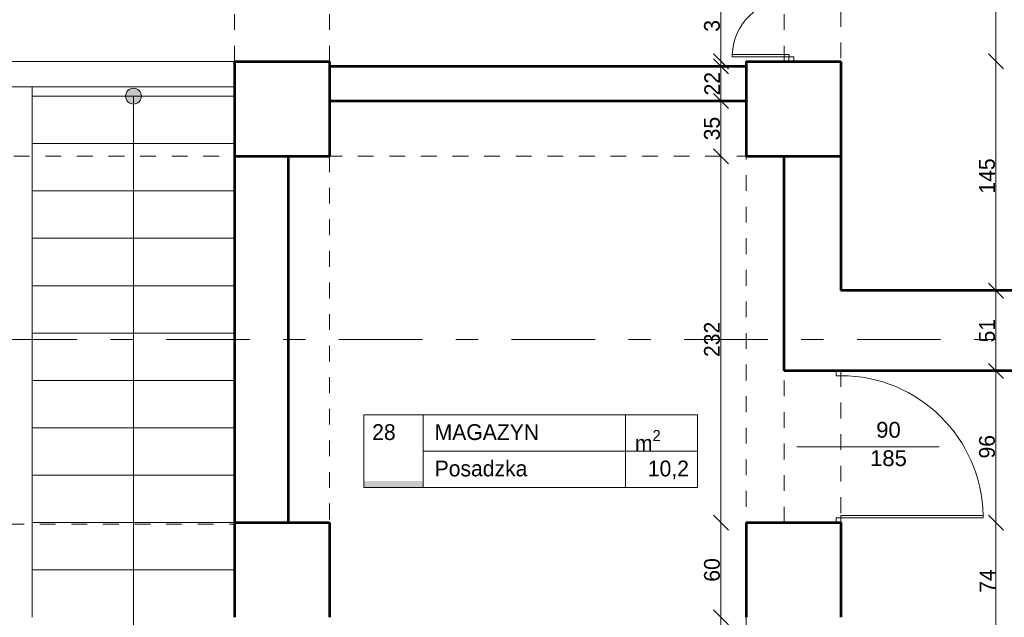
# Model space of a CAD drawing. Header units: inches. Extents: x -21887 to 84279, y -131485 to 67836.
# Tile 65 of 256: x 10800 to 17034, y 7501 to 11285. Entities that reach past the tile are written whole.
import ezdxf

# ---------------------------------------------------------------- set-up
doc = ezdxf.new("R2010")
doc.units = ezdxf.units.IN
doc.header["$MEASUREMENT"] = 0
doc.linetypes.add('Dashed copy', pattern=[200, 100, -100])
doc.linetypes.add('Double Dashed', pattern=[1093.611073, 529.166651, -211.666656, 141.111112, -211.666656])
doc.layers.get('0').update_dxf_attribs({"lineweight": 13})
doc.layers.get('Defpoints').update_dxf_attribs({"lineweight": 13})
for name, color, linetype, lineweight in [('AI_MURY', 7, 'Continuous', 53), ('Dimensioning', 7, 'Continuous', 13), ('DRZWI', 7, 'Continuous', 13), ('OPISY TABELKI', 7, 'Continuous', 13), ('PODCIAGI', 7, 'Continuous', 13), ('schodzy', 7, 'Continuous', 13)]:
    doc.layers.add(name, color=color, linetype=linetype, lineweight=lineweight)
doc.styles.add('GENERATED_STYLE_7', font='txt')
doc.styles.add('GENERATED_STYLE_8', font='txt')
doc.styles.add('GENERATED_STYLE_9', font='txt')
doc.styles.add('Style-Courier New', font='txt')
doc.dimstyles.new('Dimstyle_4', dxfattribs={"dimtxt": 100, "dimasz": 95, "dimexe": 0, "dimexo": 0, "dimgap": 0.09, "dimtad": 1, "dimdec": 0, "dimlfac": 0.1, "dimzin": 0, "dimdsep": 46, "dimlunit": 5, "dimtxsty": 'GENERATED_STYLE_7', "dimblk": 'ARROWHEAD_6', "dimcen": 0.09, "dimclrd": 161, "dimclre": 161, "dimclrt": 7, "dimadec": 0, "dimazin": 0, "dimtfac": 1, "dimtdec": 0, "dimtmove": 0, "dimatfit": 3, "dimfxl": 0, "dimtolj": 1, "dimtzin": 0, "dimarcsym": 0})

# ---------------------------------------------------------------- blocks, each defined once
blk = doc.blocks.new('ARROWHEAD_6')
at = {"color": 0, "linetype": 'Continuous'}
for p, q in [((0, 0), (-1, 0)), ((-0.5, -0.5), (0.5, 0.5))]:
    blk.add_line(p, q, dxfattribs=at)
blk = doc.blocks.new('*U746')
at = {"layer": 'Defpoints', "color": 0, "linetype": 'Continuous'}
for p in [(15999.4, 8100.7), (16980.8, 8100.7), (16260.5, 7360.7)]:
    blk.add_point(p, dxfattribs=at)
at = {"layer": 'Dimensioning', "color": 161, "linetype": 'Continuous', "lineweight": -2}
for p, q in [((16980.6, 8100.7), (16980.8, 8100.7)), ((16980.8, 7455.7), (16980.8, 8005.7)), ((16980.6, 7360.7), (16980.8, 7360.7))]:
    blk.add_line(p, q, dxfattribs=at)
at = {"layer": 'Dimensioning', "color": 161, "linetype": 'Continuous', "lineweight": -2, "xscale": 95, "yscale": 95, "zscale": 95}
for p, rotation in [((16980.8, 8100.7), 90), ((16980.8, 7360.7), 270)]:
    blk.add_blockref('ARROWHEAD_6', p, dxfattribs=dict(at, rotation=rotation))
at = {"layer": 'Dimensioning', "color": 7, "linetype": 'Continuous', "insert": (16926.9, 7730.7), "char_height": 100, "attachment_point": 5, "rotation": 90, "style": 'GENERATED_STYLE_7'}
blk.add_mtext('74', dxfattribs=at)
blk = doc.blocks.new('*D2975')
at = {"layer": 'Defpoints'}
for p in [(15999.4, 8100.7), (16980.8, 8100.7), (16980.8, 7730.7), (16260.5, 7360.7)]:
    blk.add_point(p, dxfattribs=at)
at = {"layer": 'Dimensioning', "color": 161, "linetype": 'Continuous'}
blk.add_blockref('*U746', (0, 0), dxfattribs=at)
blk = doc.blocks.new('*U747')
at = {"layer": 'Defpoints', "color": 0, "linetype": 'Continuous'}
for p in [(16980.8, 9061), (16983.2, 9061), (15999.4, 8100.7)]:
    blk.add_point(p, dxfattribs=at)
at = {"layer": 'Dimensioning', "color": 161, "linetype": 'Continuous', "lineweight": -2}
for p, q in [((16980.9, 9061), (16980.8, 9061)), ((16980.8, 8195.7), (16980.8, 8966)), ((16980.6, 8100.7), (16980.8, 8100.7))]:
    blk.add_line(p, q, dxfattribs=at)
at = {"layer": 'Dimensioning', "color": 161, "linetype": 'Continuous', "lineweight": -2, "xscale": 95, "yscale": 95, "zscale": 95}
for p, rotation in [((16980.8, 9061), 90), ((16980.8, 8100.7), 270)]:
    blk.add_blockref('ARROWHEAD_6', p, dxfattribs=dict(at, rotation=rotation))
at = {"layer": 'Dimensioning', "color": 7, "linetype": 'Continuous', "insert": (16924.5, 8580.8), "char_height": 100, "attachment_point": 5, "rotation": 90, "style": 'GENERATED_STYLE_7'}
blk.add_mtext('96', dxfattribs=at)
blk = doc.blocks.new('*D2976')
at = {"layer": 'Defpoints'}
for p in [(16980.8, 9061), (16983.2, 9061), (16980.8, 8580.8), (15999.4, 8100.7)]:
    blk.add_point(p, dxfattribs=at)
at = {"layer": 'Dimensioning', "color": 161, "linetype": 'Continuous'}
blk.add_blockref('*U747', (0, 0), dxfattribs=at)
blk = doc.blocks.new('*U748')
at = {"layer": 'Defpoints', "color": 0, "linetype": 'Continuous'}
for p in [(16980.8, 9570.3), (16980.8, 9570.3), (16983.2, 9061)]:
    blk.add_point(p, dxfattribs=at)
at = {"layer": 'Dimensioning', "color": 161, "linetype": 'Continuous', "lineweight": -2}
for p, q in [((16980.8, 9156), (16980.8, 9475.3)), ((16980.9, 9061), (16980.8, 9061))]:
    blk.add_line(p, q, dxfattribs=at)
at = {"layer": 'Dimensioning', "color": 161, "linetype": 'Continuous', "lineweight": -2, "xscale": 95, "yscale": 95, "zscale": 95}
for p, rotation in [((16980.8, 9570.3), 90), ((16980.8, 9061), 270)]:
    blk.add_blockref('ARROWHEAD_6', p, dxfattribs=dict(at, rotation=rotation))
at = {"layer": 'Dimensioning', "color": 7, "linetype": 'Continuous', "insert": (16925, 9315.6), "char_height": 100, "attachment_point": 5, "rotation": 90, "style": 'GENERATED_STYLE_7'}
blk.add_mtext('51', dxfattribs=at)
blk = doc.blocks.new('*D2977')
at = {"layer": 'Defpoints'}
for p in [(16980.8, 9570.3), (16980.8, 9570.3), (16980.8, 9315.6), (16983.2, 9061)]:
    blk.add_point(p, dxfattribs=at)
at = {"layer": 'Dimensioning', "color": 161, "linetype": 'Continuous'}
blk.add_blockref('*U748', (0, 0), dxfattribs=at)
blk = doc.blocks.new('*U749')
at = {"layer": 'Defpoints', "color": 0, "linetype": 'Continuous'}
for p in [(15999.4, 11020.7), (16980.8, 11020.7), (16980.8, 9570.3)]:
    blk.add_point(p, dxfattribs=at)
at = {"layer": 'Dimensioning', "color": 161, "linetype": 'Continuous', "lineweight": -2}
for p, q in [((16980.6, 11020.7), (16980.8, 11020.7)), ((16980.8, 9665.3), (16980.8, 10925.7))]:
    blk.add_line(p, q, dxfattribs=at)
at = {"layer": 'Dimensioning', "color": 161, "linetype": 'Continuous', "lineweight": -2, "xscale": 95, "yscale": 95, "zscale": 95}
for p, rotation in [((16980.8, 11020.7), 90), ((16980.8, 9570.3), 270)]:
    blk.add_blockref('ARROWHEAD_6', p, dxfattribs=dict(at, rotation=rotation))
at = {"layer": 'Dimensioning', "color": 7, "linetype": 'Continuous', "insert": (16925, 10295.5), "char_height": 100, "attachment_point": 5, "rotation": 90, "style": 'GENERATED_STYLE_7'}
blk.add_mtext('145', dxfattribs=at)
blk = doc.blocks.new('*D2978')
at = {"layer": 'Defpoints'}
for p in [(15999.4, 11020.7), (16980.8, 11020.7), (16980.8, 10295.5), (16980.8, 9570.3)]:
    blk.add_point(p, dxfattribs=at)
at = {"layer": 'Dimensioning', "color": 161, "linetype": 'Continuous'}
blk.add_blockref('*U749', (0, 0), dxfattribs=at)
blk = doc.blocks.new('*U750')
at = {"layer": 'Defpoints', "color": 0, "linetype": 'Continuous'}
for p in [(15999.4, 12340.7), (16980.8, 12340.7), (15999.4, 11020.7)]:
    blk.add_point(p, dxfattribs=at)
at = {"layer": 'Dimensioning', "color": 161, "linetype": 'Continuous', "lineweight": -2}
for p, q in [((16980.6, 12340.7), (16980.8, 12340.7)), ((16980.8, 11115.7), (16980.8, 12245.7)), ((16980.6, 11020.7), (16980.8, 11020.7))]:
    blk.add_line(p, q, dxfattribs=at)
at = {"layer": 'Dimensioning', "color": 161, "linetype": 'Continuous', "lineweight": -2, "xscale": 95, "yscale": 95, "zscale": 95}
for p, rotation in [((16980.8, 12340.7), 90), ((16980.8, 11020.7), 270)]:
    blk.add_blockref('ARROWHEAD_6', p, dxfattribs=dict(at, rotation=rotation))
at = {"layer": 'Dimensioning', "color": 7, "linetype": 'Continuous', "insert": (16924.5, 11680.7), "char_height": 100, "attachment_point": 5, "rotation": 90, "style": 'GENERATED_STYLE_7'}
blk.add_mtext('132', dxfattribs=at)
blk = doc.blocks.new('*D2979')
at = {"layer": 'Defpoints'}
for p in [(15999.4, 12340.7), (16980.8, 12340.7), (16980.8, 11680.7), (15999.4, 11020.7)]:
    blk.add_point(p, dxfattribs=at)
at = {"layer": 'Dimensioning', "color": 161, "linetype": 'Continuous'}
blk.add_blockref('*U750', (0, 0), dxfattribs=at)
blk = doc.blocks.new('*U759')
at = {"layer": 'Defpoints', "color": 0, "linetype": 'Continuous'}
for p in [(15239.5, 7500.7), (15640.5, 7500.7), (15640.5, 5800.7)]:
    blk.add_point(p, dxfattribs=at)
at = {"layer": 'Dimensioning', "color": 161, "linetype": 'Continuous', "lineweight": -2}
for p, q in [((15239.7, 7500.7), (15239.5, 7500.7)), ((15239.5, 5895.7), (15239.5, 7405.7)), ((15239.7, 5800.7), (15239.5, 5800.7))]:
    blk.add_line(p, q, dxfattribs=at)
at = {"layer": 'Dimensioning', "color": 161, "linetype": 'Continuous', "lineweight": -2, "xscale": 95, "yscale": 95, "zscale": 95}
for p, rotation in [((15239.5, 7500.7), 90), ((15239.5, 5800.7), 270)]:
    blk.add_blockref('ARROWHEAD_6', p, dxfattribs=dict(at, rotation=rotation))
at = {"layer": 'Dimensioning', "color": 7, "linetype": 'Continuous', "insert": (15183.2, 6650.7), "char_height": 100, "attachment_point": 5, "rotation": 90, "style": 'GENERATED_STYLE_7'}
blk.add_mtext('170', dxfattribs=at)
blk = doc.blocks.new('*D2988')
at = {"layer": 'Defpoints'}
for p in [(15239.5, 7500.7), (15640.5, 7500.7), (15239.5, 6650.7), (15640.5, 5800.7)]:
    blk.add_point(p, dxfattribs=at)
at = {"layer": 'Dimensioning', "color": 161, "linetype": 'Continuous'}
blk.add_blockref('*U759', (0, 0), dxfattribs=at)
blk = doc.blocks.new('*U760')
at = {"layer": 'Defpoints', "color": 0, "linetype": 'Continuous'}
for p in [(15239.5, 8100.7), (15640.5, 8100.7), (15640.5, 7500.7)]:
    blk.add_point(p, dxfattribs=at)
at = {"layer": 'Dimensioning', "color": 161, "linetype": 'Continuous', "lineweight": -2}
for p, q in [((15239.7, 8100.7), (15239.5, 8100.7)), ((15239.5, 7595.7), (15239.5, 8005.7)), ((15239.7, 7500.7), (15239.5, 7500.7))]:
    blk.add_line(p, q, dxfattribs=at)
at = {"layer": 'Dimensioning', "color": 161, "linetype": 'Continuous', "lineweight": -2, "xscale": 95, "yscale": 95, "zscale": 95}
for p, rotation in [((15239.5, 8100.7), 90), ((15239.5, 7500.7), 270)]:
    blk.add_blockref('ARROWHEAD_6', p, dxfattribs=dict(at, rotation=rotation))
at = {"layer": 'Dimensioning', "color": 7, "linetype": 'Continuous', "insert": (15183.2, 7800.7), "char_height": 100, "attachment_point": 5, "rotation": 90, "style": 'GENERATED_STYLE_7'}
blk.add_mtext('60', dxfattribs=at)
blk = doc.blocks.new('*D2989')
at = {"layer": 'Defpoints'}
for p in [(15239.5, 8100.7), (15640.5, 8100.7), (15239.5, 7800.7), (15640.5, 7500.7)]:
    blk.add_point(p, dxfattribs=at)
at = {"layer": 'Dimensioning', "color": 161, "linetype": 'Continuous'}
blk.add_blockref('*U760', (0, 0), dxfattribs=at)
blk = doc.blocks.new('*U761')
at = {"layer": 'Defpoints', "color": 0, "linetype": 'Continuous'}
for p in [(15239.5, 10420.7), (15399.4, 10420.7), (15640.5, 8100.7)]:
    blk.add_point(p, dxfattribs=at)
at = {"layer": 'Dimensioning', "color": 161, "linetype": 'Continuous', "lineweight": -2}
for p, q in [((15239.7, 10420.7), (15239.5, 10420.7)), ((15239.5, 8195.7), (15239.5, 10325.7)), ((15239.7, 8100.7), (15239.5, 8100.7))]:
    blk.add_line(p, q, dxfattribs=at)
at = {"layer": 'Dimensioning', "color": 161, "linetype": 'Continuous', "lineweight": -2, "xscale": 95, "yscale": 95, "zscale": 95}
for p, rotation in [((15239.5, 10420.7), 90), ((15239.5, 8100.7), 270)]:
    blk.add_blockref('ARROWHEAD_6', p, dxfattribs=dict(at, rotation=rotation))
at = {"layer": 'Dimensioning', "color": 7, "linetype": 'Continuous', "insert": (15183.2, 9260.7), "char_height": 100, "attachment_point": 5, "rotation": 90, "style": 'GENERATED_STYLE_7'}
blk.add_mtext('232', dxfattribs=at)
blk = doc.blocks.new('*D2990')
at = {"layer": 'Defpoints'}
for p in [(15239.5, 10420.7), (15399.4, 10420.7), (15239.5, 9260.7), (15640.5, 8100.7)]:
    blk.add_point(p, dxfattribs=at)
at = {"layer": 'Dimensioning', "color": 161, "linetype": 'Continuous'}
blk.add_blockref('*U761', (0, 0), dxfattribs=at)
blk = doc.blocks.new('*U762')
at = {"layer": 'Defpoints', "color": 0, "linetype": 'Continuous'}
for p in [(15239.5, 10770.7), (15239.5, 10770.7), (15399.4, 10420.7)]:
    blk.add_point(p, dxfattribs=at)
at = {"layer": 'Dimensioning', "color": 161, "linetype": 'Continuous', "lineweight": -2}
for p, q in [((15239.5, 10515.7), (15239.5, 10675.7)), ((15239.7, 10420.7), (15239.5, 10420.7))]:
    blk.add_line(p, q, dxfattribs=at)
at = {"layer": 'Dimensioning', "color": 161, "linetype": 'Continuous', "lineweight": -2, "xscale": 95, "yscale": 95, "zscale": 95}
for p, rotation in [((15239.5, 10770.7), 90), ((15239.5, 10420.7), 270)]:
    blk.add_blockref('ARROWHEAD_6', p, dxfattribs=dict(at, rotation=rotation))
at = {"layer": 'Dimensioning', "color": 7, "linetype": 'Continuous', "insert": (15183.2, 10595.7), "char_height": 100, "attachment_point": 5, "rotation": 90, "style": 'GENERATED_STYLE_7'}
blk.add_mtext('35', dxfattribs=at)
blk = doc.blocks.new('*D2991')
at = {"layer": 'Defpoints'}
for p in [(15239.5, 10770.7), (15239.5, 10770.7), (15239.5, 10595.7), (15399.4, 10420.7)]:
    blk.add_point(p, dxfattribs=at)
at = {"layer": 'Dimensioning', "color": 161, "linetype": 'Continuous'}
blk.add_blockref('*U762', (0, 0), dxfattribs=at)
blk = doc.blocks.new('*U763')
at = {"layer": 'Defpoints', "color": 0, "linetype": 'Continuous'}
for p in [(15239.5, 10989.1), (15240.4, 10989.1), (15239.5, 10770.7)]:
    blk.add_point(p, dxfattribs=at)
at = {"layer": 'Dimensioning', "color": 161, "linetype": 'Continuous', "lineweight": -2}
for p, q in [((15239.7, 10989.1), (15239.5, 10989.1)), ((15239.5, 10865.7), (15239.5, 10894.1))]:
    blk.add_line(p, q, dxfattribs=at)
at = {"layer": 'Dimensioning', "color": 161, "linetype": 'Continuous', "lineweight": -2, "xscale": 95, "yscale": 95, "zscale": 95}
for p, rotation in [((15239.5, 10989.1), 90), ((15239.5, 10770.7), 270)]:
    blk.add_blockref('ARROWHEAD_6', p, dxfattribs=dict(at, rotation=rotation))
at = {"layer": 'Dimensioning', "color": 7, "linetype": 'Continuous', "insert": (15184.5, 10879.9), "char_height": 100, "attachment_point": 5, "rotation": 90, "style": 'GENERATED_STYLE_7'}
blk.add_mtext('22', dxfattribs=at)
blk = doc.blocks.new('*D2992')
at = {"layer": 'Defpoints'}
for p in [(15239.5, 10989.1), (15240.4, 10989.1), (15239.5, 10879.9), (15239.5, 10770.7)]:
    blk.add_point(p, dxfattribs=at)
at = {"layer": 'Dimensioning', "color": 161, "linetype": 'Continuous'}
blk.add_blockref('*U763', (0, 0), dxfattribs=at)
blk = doc.blocks.new('*U764')
at = {"layer": 'Defpoints', "color": 0, "linetype": 'Continuous'}
for p in [(15239.5, 11020.7), (15240.4, 10989.1), (15999.4, 11020.7)]:
    blk.add_point(p, dxfattribs=at)
at = {"layer": 'Dimensioning', "color": 161, "linetype": 'Continuous', "lineweight": -2}
for p, q in [((15239.5, 11115.7), (15239.5, 11281.8)), ((15239.7, 11020.7), (15239.5, 11020.7)), ((15239.5, 10989.1), (15239.5, 11020.7)), ((15239.7, 10989.1), (15239.5, 10989.1)), ((15239.5, 10894.1), (15239.5, 10799.1))]:
    blk.add_line(p, q, dxfattribs=at)
at = {"layer": 'Dimensioning', "color": 161, "linetype": 'Continuous', "lineweight": -2, "xscale": 95, "yscale": 95, "zscale": 95}
for p, rotation in [((15239.5, 11020.7), 270), ((15239.5, 10989.1), 90)]:
    blk.add_blockref('ARROWHEAD_6', p, dxfattribs=dict(at, rotation=rotation))
at = {"layer": 'Dimensioning', "color": 7, "linetype": 'Continuous', "insert": (15183.2, 11246.3), "char_height": 100, "attachment_point": 5, "rotation": 90, "style": 'GENERATED_STYLE_7'}
blk.add_mtext('3', dxfattribs=at)
blk = doc.blocks.new('*D2993')
at = {"layer": 'Defpoints'}
for p in [(15239.5, 11246.3), (15239.5, 11020.7), (15240.4, 10989.1), (15999.4, 11020.7)]:
    blk.add_point(p, dxfattribs=at)
at = {"layer": 'Dimensioning', "color": 161, "linetype": 'Continuous'}
blk.add_blockref('*U764', (0, 0), dxfattribs=at)
blk = doc.blocks.new('*U765')
at = {"layer": 'Defpoints', "color": 0, "linetype": 'Continuous'}
for p in [(15239.5, 12340.7), (15999.4, 12340.7), (15999.4, 11020.7)]:
    blk.add_point(p, dxfattribs=at)
at = {"layer": 'Dimensioning', "color": 161, "linetype": 'Continuous', "lineweight": -2}
for p, q in [((15239.7, 12340.7), (15239.5, 12340.7)), ((15239.5, 11115.7), (15239.5, 12245.7)), ((15239.7, 11020.7), (15239.5, 11020.7))]:
    blk.add_line(p, q, dxfattribs=at)
at = {"layer": 'Dimensioning', "color": 161, "linetype": 'Continuous', "lineweight": -2, "xscale": 95, "yscale": 95, "zscale": 95}
for p, rotation in [((15239.5, 12340.7), 90), ((15239.5, 11020.7), 270)]:
    blk.add_blockref('ARROWHEAD_6', p, dxfattribs=dict(at, rotation=rotation))
at = {"layer": 'Dimensioning', "color": 7, "linetype": 'Continuous', "insert": (15183.2, 11680.7), "char_height": 100, "attachment_point": 5, "rotation": 90, "style": 'GENERATED_STYLE_7'}
blk.add_mtext('132', dxfattribs=at)
blk = doc.blocks.new('*D2994')
at = {"layer": 'Defpoints'}
for p in [(15239.5, 12340.7), (15999.4, 12340.7), (15239.5, 11680.7), (15999.4, 11020.7)]:
    blk.add_point(p, dxfattribs=at)
at = {"layer": 'Dimensioning', "color": 161, "linetype": 'Continuous'}
blk.add_blockref('*U765', (0, 0), dxfattribs=at)

msp = doc.modelspace()

# ---------------------------------------------------------------- hatches: boundary and pattern name
at = {"layer": 'OPISY TABELKI', "extrusion": (0, 0, -1)}
msp.add_hatch(color=7, dxfattribs=at).paths.add_polyline_path([(-13355, 8322.3), (-13355, 8364.5), (-12978.6, 8364.5), (-12978.6, 8322.3)], flags=16)
at = {"layer": 'schodzy'}
msp.add_hatch(color=9, dxfattribs=at).paths.add_polyline_path([(11570, 10800.7, 1), (11470, 10800.7, 1)], flags=16)

# ---------------------------------------------------------------- linework, layer by layer
at = {"layer": 'AI_MURY', "color": 7, "linetype": 'Continuous'}
for p, q in [((12160.5, 11020.7), (12760.5, 11020.7)), ((12160.5, 11020.7), (12160.5, 10420.7)), ((12760.5, 11020.7), (12760.5, 10420.7)), ((12760.5, 10990.7), (15399.4, 10990.7)), ((15399.4, 11020.7), (15999.4, 11020.7)), ((15399.4, 11020.7), (15399.4, 10420.7)), ((15999.4, 11020.7), (15999.4, 10420.7)), ((15999.4, 11020.7), (15999.4, 9570.3)), ((12760.5, 10770.7), (15399.4, 10770.7)), ((12160.5, 10420.7), (12160.5, 8100.7)), ((12160.5, 10420.7), (12760.5, 10420.7)), ((12500.5, 10420.7), (12500.5, 8100.7)), ((15399.4, 10420.7), (15999.4, 10420.7)), ((15640.5, 9060.7), (15640.5, 10420.7)), ((20859.4, 9570.3), (15999.4, 9570.3)), ((41461.6, 9060.7), (15640.5, 9060.7)), ((12160.5, 8100.7), (12760.5, 8100.7)), ((12160.5, 8100.7), (12160.5, 7500.7)), ((12760.5, 8100.7), (12760.5, 7500.7)), ((15399.4, 8100.7), (15999.4, 8100.7)), ((15399.4, 8100.7), (15399.4, 7500.7)), ((15999.4, 8100.7), (15999.4, 7500.7))]:
    msp.add_line(p, q, dxfattribs=at)
at = {"layer": 'DRZWI', "color": 7, "linetype": 'Dashed copy'}
for p, q in [((15640.5, 11020.7), (15640.5, 12340.7)), ((15999.4, 12340.7), (15999.4, 11020.7))]:
    msp.add_line(p, q, dxfattribs=at)
at = {"layer": 'DRZWI', "color": 5, "linetype": 'Continuous'}
for p, q in [((15310.8, 11050.7), (15310.8, 11065.7)), ((15670.6, 11065.7), (15310.8, 11065.7)), ((15670.6, 11050.7), (15310.8, 11050.7)), ((15670.5, 11050.7), (15670.5, 11020.7)), ((15700.5, 11050.7), (15670.5, 11050.7)), ((15670.6, 11050.7), (15670.6, 11065.7)), ((15700.5, 11050.7), (15700.5, 11020.7)), ((15969.4, 9030.7), (15969.4, 9060.7)), ((15999.4, 9030.7), (15999.4, 9060.7)), ((15969.4, 9030.7), (15999.4, 9030.7)), ((15969.4, 8130.7), (15999.4, 8130.7)), ((15969.4, 8100.7), (15969.4, 8130.7)), ((15999.4, 8130.7), (15999.4, 8145.7)), ((15999.4, 8100.7), (15999.4, 8130.7))]:
    msp.add_line(p, q, dxfattribs=at)
msp.add_arc((15670.5, 11050.7), 360.1, 90, 177.6124, dxfattribs=at)
at = {"layer": 'OPISY TABELKI', "color": 7, "linetype": 'Continuous'}
for p, q in [((12978.6, 8783.1), (12978.6, 8322.3)), ((12978.6, 8783.1), (15090.2, 8783.1)), ((13355, 8783.1), (13355, 8322.3)), ((14636.2, 8783.1), (14636.2, 8322.3)), ((15090.2, 8783.1), (15090.2, 8322.3)), ((13355, 8552.7), (15090.2, 8552.7)), ((12978.6, 8322.3), (15090.2, 8322.3))]:
    msp.add_line(p, q, dxfattribs=at)
at = {"layer": 'PODCIAGI', "color": 7, "linetype": 'Dashed copy'}
for p, q in [((12160.5, 12720.7), (12160.5, 11020.7)), ((12760.5, 12720.7), (12760.5, 11020.7)), ((12740.5, 10420.7), (15640.5, 10420.7)), ((12760.5, 10420.7), (12760.5, 8100.7)), ((15399.4, 5800.7), (15399.4, 10420.7)), ((15640.5, 8100.7), (15640.5, 9060.7)), ((15999.4, 9060.7), (15999.4, 8100.7))]:
    msp.add_line(p, q, dxfattribs=at)
at = {"layer": 'PODCIAGI', "color": 7, "linetype": 'Double Dashed'}
msp.add_line((82247, 9260.7), (-13376.4, 9260.7), dxfattribs=at)
at = {"layer": 'PODCIAGI', "color": 5, "linetype": 'Continuous'}
for p, q in [((16621.2, 8580.7), (15721.2, 8580.7)), ((15999.4, 8145.7), (16899.4, 8145.7)), ((15999.4, 8130.7), (16899.4, 8130.7)), ((16899.4, 8130.7), (16899.4, 8145.7))]:
    msp.add_line(p, q, dxfattribs=at)
at = {"layer": 'PODCIAGI', "color": 7, "linetype": 'Continuous'}
msp.add_arc((15999.4, 8130.7), 900.1, 0.95484, 90, dxfattribs=at)
at = {"layer": 'schodzy', "color": 7, "linetype": 'Continuous'}
for p, q in [((12160.5, 11020.7), (9060.5, 11020.7)), ((12160.5, 10860.7), (9060.5, 10860.7)), ((10879.6, 7500.7), (10879.6, 10860.7))]:
    msp.add_line(p, q, dxfattribs=at)
at = {"layer": 'schodzy', "color": 9, "linetype": 'Continuous'}
for p, q in [((10879.6, 10800.7), (12160.5, 10800.7)), ((11520, 6590.7), (11520, 10800.7)), ((10879.6, 10500.7), (12160.5, 10500.7)), ((10879.6, 10200.7), (12160.5, 10200.7)), ((10879.6, 9900.7), (12160.5, 9900.7)), ((10879.6, 9600.7), (12160.5, 9600.7)), ((10879.6, 9300.7), (12160.5, 9300.7)), ((10879.6, 9000.7), (12160.5, 9000.7)), ((10879.6, 8700.7), (12160.5, 8700.7)), ((10879.6, 8400.7), (12160.5, 8400.7)), ((10879.6, 8100.7), (12160.5, 8100.7)), ((10879.6, 7800.7), (12160.5, 7800.7))]:
    msp.add_line(p, q, dxfattribs=at)
at = {"layer": 'schodzy', "color": 7, "linetype": 'Dashed copy'}
for p, q in [((10362.3, 10420.7), (12160.5, 10420.7)), ((9727, 8090.7), (12160.5, 8090.7))]:
    msp.add_line(p, q, dxfattribs=at)
at = {"layer": 'schodzy', "color": 9, "linetype": 'Continuous'}
msp.add_circle((11520, 10800.7), 50, dxfattribs=at)

# ---------------------------------------------------------------- texts
at = {"layer": 'OPISY TABELKI', "color": 7, "char_height": 100, "attachment_point": 1}
for s, insert, width, style in [('28', (13031.3, 8723.6), 323.775, 'GENERATED_STYLE_8'), ('MAGAZYN ', (13426.9, 8723.6), 2409.415, 'GENERATED_STYLE_9'), ('\\A1;m\\H70.000000;\\S2^  ;', (14695, 8687), 323.775, 'GENERATED_STYLE_9'), ('Posadzka     ', (13426.9, 8493.2), 2409.415, 'GENERATED_STYLE_9'), ('   10,2           ', (14665.2, 8493.2), 424.969, 'GENERATED_STYLE_9')]:
    msp.add_mtext(s, dxfattribs=dict(at, insert=insert, width=width, style=style))
at = {"layer": 'PODCIAGI', "color": 5, "insert": (16300.4, 8738.3), "char_height": 100, "width": 704.483, "attachment_point": 2, "line_spacing_factor": 1.079165, "style": 'GENERATED_STYLE_7'}
msp.add_mtext('\\fArial|b0|i0|c238|p39;90\\P185', dxfattribs=at)

# ---------------------------------------------------------------- dimensions: what is measured, and where the dimension line sits
at = {"layer": 'Dimensioning', "color": 161, "linetype": 'Continuous'}
for base, p1, p2, picture, middle in [((15239.5, 12340.7), (15999.4, 11020.7), (15999.4, 12340.7), '*D2994', (15239.5, 11680.7)), ((16980.8, 12340.7), (15999.4, 11020.7), (15999.4, 12340.7), '*D2979', (16980.8, 11680.7)), ((15239.5, 11020.7), (15240.4, 10989.1), (15999.4, 11020.7), '*D2993', (15239.5, 11246.3)), ((15239.5, 10989.1), (15239.5, 10770.7), (15240.4, 10989.1), '*D2992', (15239.5, 10879.9)), ((16980.8, 11020.7), (16980.8, 9570.3), (15999.4, 11020.7), '*D2978', (16980.8, 10295.5)), ((15239.5, 10770.7), (15399.4, 10420.7), (15239.5, 10770.7), '*D2991', (15239.5, 10595.7)), ((15239.5, 10420.7), (15640.5, 8100.7), (15399.4, 10420.7), '*D2990', (15239.5, 9260.7)), ((16980.8, 9570.3), (16983.2, 9061), (16980.8, 9570.3), '*D2977', (16980.8, 9315.6)), ((16980.8, 9061), (15999.4, 8100.7), (16983.2, 9061), '*D2976', (16980.8, 8580.8)), ((15239.5, 8100.7), (15640.5, 7500.7), (15640.5, 8100.7), '*D2989', (15239.5, 7800.7)), ((16980.8, 8100.7), (16260.5, 7360.7), (15999.4, 8100.7), '*D2975', (16980.8, 7730.7)), ((15239.5, 7500.7), (15640.5, 5800.7), (15640.5, 7500.7), '*D2988', (15239.5, 6650.7))]:
    dim = msp.add_linear_dim(base=base, p1=p1, p2=p2, angle=90, dimstyle='Dimstyle_4', override={"dimtxsty": 'Style-Courier New', "dimclrd": 0, "dimclre": 161, "dimlwe": 0}, dxfattribs=at)
    dim.commit()
    dim.dimension.update_dxf_attribs({"geometry": picture, "text_midpoint": middle, "dimtype": 128})

doc.saveas('drawing.dxf')
